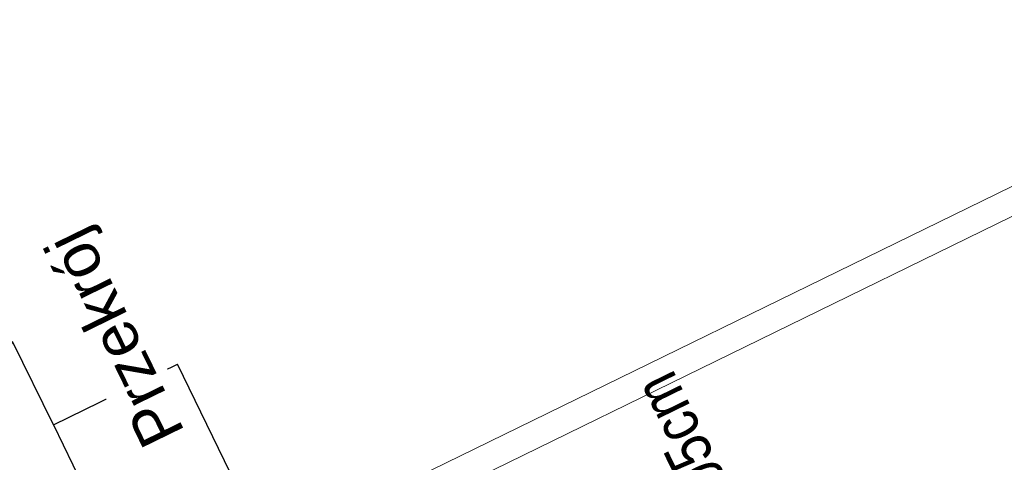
# Model space of a CAD drawing. Extents: x 6414462 to 20492237, y 5756825 to 17376351.
# Tile 49 of 127: x 6497753 to 6497755, y 5809739 to 5809740. Entities that reach past the tile are written whole.
import ezdxf

# ---------------------------------------------------------------- set-up
doc = ezdxf.new("R2010")
doc.units = 0
for name, color, linetype, lineweight in [('A-FLOR', 7, 'Continuous', 5), ('A-GLAZ-IDEN', 7, 'Continuous', 5), ('A-WALL', 7, 'Continuous', 35), ('G-ANNO-SYMB', 7, 'Continuous', 5)]:
    doc.layers.add(name, color=color, linetype=linetype, lineweight=lineweight)
doc.styles.add('Arial Narrow_1', font='txt', dxfattribs={"height": 1.5})
doc.styles.add('Arial_1', font='arial.ttf', dxfattribs={"height": 10})

# ---------------------------------------------------------------- blocks, each defined once
blk = doc.blocks.new('Przekrój - znacznik przekroju strzałka-605084-__-00_00 Przyziemie PB')
at = {"layer": 'G-ANNO-SYMB', "color": 3, "lineweight": 25, "true_color": 0x00ff00}
for p, q in [((-0.6, 1.0216), (-1.011, 0.6106)), ((-0.6, 1.0216), (-0.189, 0.6106)), ((-0.6, 0.6106), (-1.011, 0.6106)), ((-0.6, 0.6106), (-0.6, 0)), ((-0.6, 0.6106), (-0.189, 0.6106)), ((0, 0), (-0.6, 0))]:
    blk.add_line(p, q, dxfattribs=at)

msp = doc.modelspace()

# ---------------------------------------------------------------- linework, layer by layer
at = {"layer": 'A-FLOR'}
msp.add_line((6497755.8434, 5809739.8826, 0.1), (6497751.5398, 5809737.7806, 0.1), dxfattribs=at)
at = {"layer": 'A-WALL', "lineweight": 5}
msp.add_line((6497755.871, 5809739.9628, 0.1), (6497751.4596, 5809737.8082, 0.1), dxfattribs=at)

# ---------------------------------------------------------------- block references
at = {"layer": 'G-ANNO-SYMB', "lineweight": 25, "extrusion": (0, 0, -1), "xscale": 0.4999999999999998, "yscale": 0.4999999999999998, "zscale": 0.4999999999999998, "rotation": 243.9676384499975}
msp.add_blockref('Przekrój - znacznik przekroju strzałka-605084-__-00_00 Przyziemie PB', (-6497753.4016, 5809738.9309, -0.1), dxfattribs=at)

# ---------------------------------------------------------------- texts
at = {"layer": 'A-GLAZ-IDEN', "insert": (6497754.5111, 5809738.6652, 0.1), "char_height": 0.1, "width": 0.538734, "attachment_point": 1, "rotation": 116.0324, "style": 'Arial Narrow_1'}
msp.add_mtext('hp=105cm', dxfattribs=at)

# ---------------------------------------------------------------- next in the draw order: texts
at = {"layer": 'G-ANNO-SYMB', "lineweight": 25, "insert": (6497753.1979, 5809739.0063, 0.1), "char_height": 0.1, "width": 0.633333, "attachment_point": 1, "rotation": 116.0324, "style": 'Arial_1', "bg_fill": 3, "box_fill_scale": 1.25, "bg_fill_color": 256, "bg_fill_true_color": 13158600, "bg_fill_transparency": 0}
msp.add_mtext('Przekrój', dxfattribs=at)

doc.saveas('drawing.dxf')
